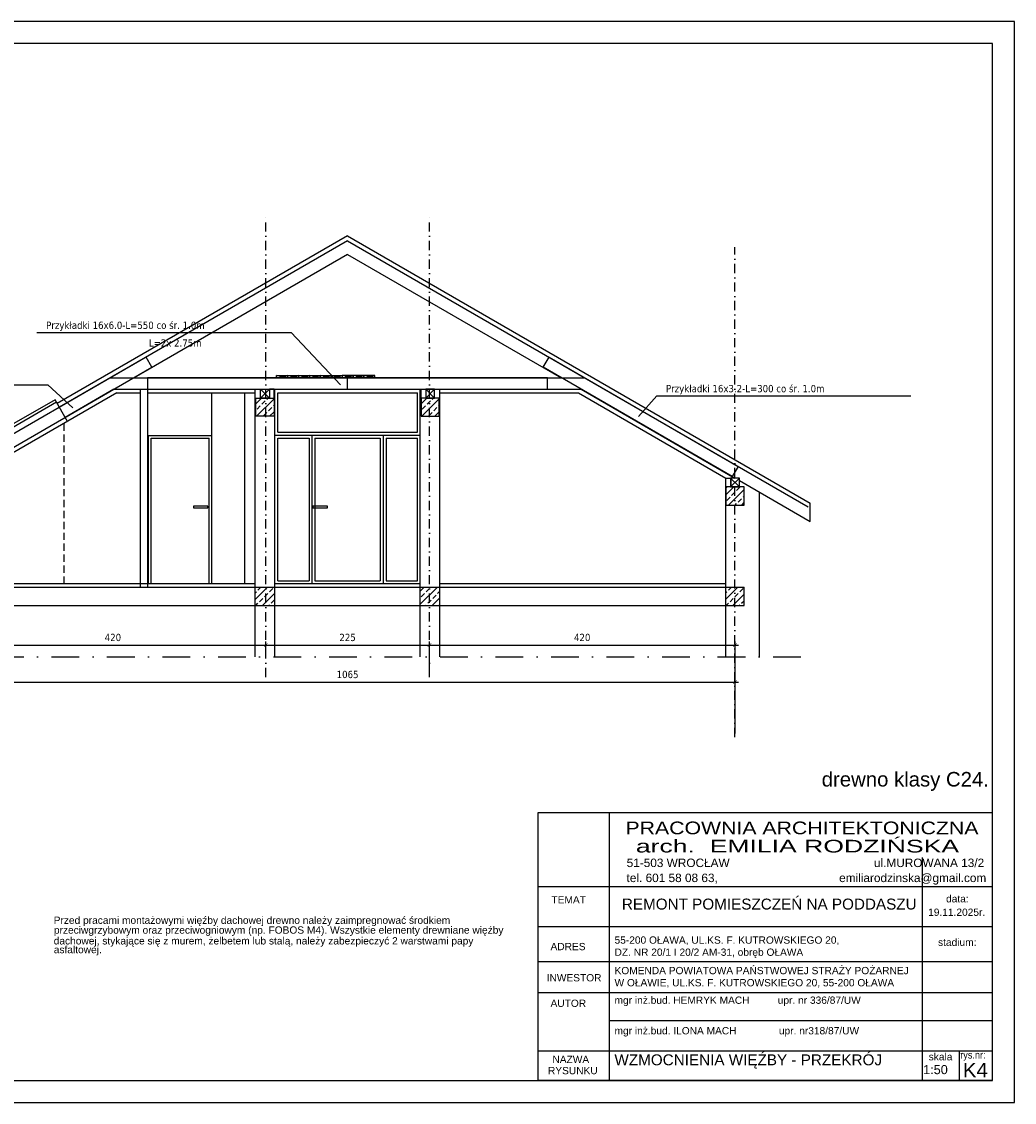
# Model space of a CAD drawing. Header units: millimetres. Extents: x 215282 to 249074, y 9058 to 27069.
# Tile 10 of 51: x 233048 to 234413, y 9058 to 10543. Entities that reach past the tile are written whole.
import ezdxf

# ---------------------------------------------------------------- set-up
doc = ezdxf.new("R2010")
doc.units = ezdxf.units.MM
for name, pattern in [('CENTER', [50.8, 31.75, -6.35, 6.35, -6.35]), ('DASHDOT', [25.4, 12.7, -6.35, 0, -6.35]), ('DASHED', [0.75, 0.5, -0.25])]:
    doc.linetypes.add(name, pattern=pattern)
for name, color, linetype in [('01-HM_podstawowa', 8, 'Continuous'), ('02-HM_osie', 8, 'CENTER'), ('A_inwentaryzacja', 8, 'Continuous'), ('USZKODZENIA', 4, 'Continuous')]:
    doc.layers.add(name, color=color, linetype=linetype)
doc.styles.add('ARIAL', font='arial.ttf')
doc.styles.add('HM_standard', font='tahoma.ttf')
doc.dimstyles.new('S50', dxfattribs={"dimscale": 5, "dimtxt": 2, "dimasz": 1, "dimexe": 1, "dimexo": 1, "dimgap": 1, "dimtad": 0, "dimdec": 1, "dimrnd": 0.5, "dimdsep": 46, "dimtxsty": 'HM_standard', "dimblk1": 'ARCHTICK', "dimblk2": 'ARCHTICK', "dimsah": 1, "dimcen": -3, "dimdle": 1, "dimclrt": 256, "dimadec": 0, "dimazin": 0, "dimtfac": 0.8, "dimtdec": 1, "dimtix": 1, "dimtmove": 2, "dimatfit": 3, "dimldrblk": 'ARCHTICK', "dimfxl": 1, "dimtvp": 1, "dimtolj": 1, "dimarcsym": 0})
pattern_1 = [(45, (15592.938, -16819.755), (-8.9802561, 8.9802561), []), (45, (15601.919, -16819.755), (-8.9802561, 8.9802561), [6.35, -3.175])]

# ---------------------------------------------------------------- blocks, each defined once
blk = doc.blocks.new('_ARCHTICK')
at = {"color": 0, "linetype": 'ByBlock', "const_width": 0.15}
blk.add_lwpolyline([(-0.5, -0.5), (0.5, 0.5)], dxfattribs=at)
blk = doc.blocks.new('*D391')
at = {"layer": '01-HM_podstawowa', "color": 0, "lineweight": -2, "ltscale": 3, "transparency": 16777216}
for p, q in [((232963.8, 9571.1), (232963.8, 9640.6)), ((234028.8, 9571.1), (234028.8, 9640.6)), ((232958.8, 9635.6), (234033.8, 9635.6))]:
    blk.add_line(p, q, dxfattribs=at)
at = {"layer": 'Defpoints', "color": 0, "transparency": 16777216}
for p in [(234028.8, 9635.6), (232963.8, 9566.1), (234028.8, 9566.1)]:
    blk.add_point(p, dxfattribs=at)
at = {"layer": '01-HM_podstawowa', "color": 0, "lineweight": -2, "ltscale": 3, "transparency": 16777216, "xscale": 5, "yscale": 5, "zscale": 5, "rotation": 180}
blk.add_blockref('_ARCHTICK', (232963.8, 9635.6), dxfattribs=at)
at = {"layer": '01-HM_podstawowa', "color": 0, "lineweight": -2, "ltscale": 3, "transparency": 16777216, "xscale": 5, "yscale": 5, "zscale": 5}
blk.add_blockref('_ARCHTICK', (234028.8, 9635.6), dxfattribs=at)
at = {"layer": '01-HM_podstawowa', "ltscale": 3, "transparency": 16777216, "insert": (233496.3, 9646), "char_height": 10, "attachment_point": 5, "style": 'HM_standard'}
blk.add_mtext('\\A1;1065', dxfattribs=at)
blk = doc.blocks.new('*D392')
at = {"layer": '01-HM_podstawowa', "color": 0, "lineweight": -2, "ltscale": 3, "transparency": 16777216}
for p, q in [((232958.8, 9686.5), (233388.8, 9686.5)), ((232963.8, 9675.3), (232963.8, 9691.5)), ((233383.8, 9675.3), (233383.8, 9691.5))]:
    blk.add_line(p, q, dxfattribs=at)
at = {"layer": 'Defpoints', "color": 0, "transparency": 16777216}
for p in [(233383.8, 9686.5), (232963.8, 9670.3), (233383.8, 9670.3)]:
    blk.add_point(p, dxfattribs=at)
at = {"layer": '01-HM_podstawowa', "color": 0, "lineweight": -2, "ltscale": 3, "transparency": 16777216, "xscale": 5, "yscale": 5, "zscale": 5, "rotation": 180}
blk.add_blockref('_ARCHTICK', (232963.8, 9686.5), dxfattribs=at)
at = {"layer": '01-HM_podstawowa', "color": 0, "lineweight": -2, "ltscale": 3, "transparency": 16777216, "xscale": 5, "yscale": 5, "zscale": 5}
blk.add_blockref('_ARCHTICK', (233383.8, 9686.5), dxfattribs=at)
at = {"layer": '01-HM_podstawowa', "ltscale": 3, "transparency": 16777216, "insert": (233173.8, 9696.9), "char_height": 10, "attachment_point": 5, "style": 'HM_standard'}
blk.add_mtext('\\A1;420', dxfattribs=at)
blk = doc.blocks.new('*D393')
at = {"layer": '01-HM_podstawowa', "color": 0, "lineweight": -2, "ltscale": 3, "transparency": 16777216}
for p, q in [((233378.8, 9686.5), (233613.8, 9686.5)), ((233383.8, 9675.3), (233383.8, 9691.5)), ((233608.8, 9647.5), (233608.8, 9691.5))]:
    blk.add_line(p, q, dxfattribs=at)
at = {"layer": 'Defpoints', "color": 0, "transparency": 16777216}
for p in [(233608.8, 9686.5), (233383.8, 9670.3), (233608.8, 9642.5)]:
    blk.add_point(p, dxfattribs=at)
at = {"layer": '01-HM_podstawowa', "color": 0, "lineweight": -2, "ltscale": 3, "transparency": 16777216, "xscale": 5, "yscale": 5, "zscale": 5, "rotation": 180}
blk.add_blockref('_ARCHTICK', (233383.8, 9686.5), dxfattribs=at)
at = {"layer": '01-HM_podstawowa', "color": 0, "lineweight": -2, "ltscale": 3, "transparency": 16777216, "xscale": 5, "yscale": 5, "zscale": 5}
blk.add_blockref('_ARCHTICK', (233608.8, 9686.5), dxfattribs=at)
at = {"layer": '01-HM_podstawowa', "ltscale": 3, "transparency": 16777216, "insert": (233496.3, 9696.9), "char_height": 10, "attachment_point": 5, "style": 'HM_standard'}
blk.add_mtext('\\A1;225', dxfattribs=at)
blk = doc.blocks.new('*D394')
at = {"layer": '01-HM_podstawowa', "color": 0, "lineweight": -2, "ltscale": 3, "transparency": 16777216}
for p, q in [((233603.8, 9686.5), (234033.8, 9686.5)), ((233608.8, 9647.5), (233608.8, 9691.5)), ((234028.8, 9565.1), (234028.8, 9691.5))]:
    blk.add_line(p, q, dxfattribs=at)
at = {"layer": 'Defpoints', "color": 0, "transparency": 16777216}
for p in [(234028.8, 9686.5), (233608.8, 9642.5), (234028.8, 9560.1)]:
    blk.add_point(p, dxfattribs=at)
at = {"layer": '01-HM_podstawowa', "color": 0, "lineweight": -2, "ltscale": 3, "transparency": 16777216, "xscale": 5, "yscale": 5, "zscale": 5, "rotation": 180}
blk.add_blockref('_ARCHTICK', (233608.8, 9686.5), dxfattribs=at)
at = {"layer": '01-HM_podstawowa', "color": 0, "lineweight": -2, "ltscale": 3, "transparency": 16777216, "xscale": 5, "yscale": 5, "zscale": 5}
blk.add_blockref('_ARCHTICK', (234028.8, 9686.5), dxfattribs=at)
at = {"layer": '01-HM_podstawowa', "ltscale": 3, "transparency": 16777216, "insert": (233818.8, 9696.9), "char_height": 10, "attachment_point": 5, "style": 'HM_standard'}
blk.add_mtext('\\A1;420', dxfattribs=at)

msp = doc.modelspace()

# ---------------------------------------------------------------- hatches: boundary and pattern name
at = {"layer": 'A_inwentaryzacja', "ltscale": 3}
h = msp.add_hatch(dxfattribs=at)
h.set_pattern_fill('ANSI33', color=256, scale=2)
h.set_pattern_definition([(45, (16873.59, -16222.962), (-8.9802561, 8.9802561), []), (45, (16882.57, -16222.962), (-8.9802561, 8.9802561), [6.35, -3.175])])
h.paths.add_polyline_path([(233395.26, 10025.88), (233370.26, 10025.88), (233370.26, 10000.88), (233395.26, 10000.88)])
h = msp.add_hatch(dxfattribs=at)
h.set_pattern_fill('ANSI33', color=256, scale=2)
h.set_pattern_definition([(45, (17100.693, -16222.962), (-8.9802561, 8.9802561), []), (45, (17109.673, -16222.962), (-8.9802561, 8.9802561), [6.35, -3.175])])
h.paths.add_polyline_path([(233622.36, 10025.88), (233597.36, 10025.88), (233597.36, 10000.88), (233622.36, 10000.88)])
h = msp.add_hatch(dxfattribs=at)
h.set_pattern_fill('ANSI33', color=256, scale=2)
h.set_pattern_definition(pattern_1)
h.paths.add_polyline_path([(234041.28, 9903.88), (234016.28, 9903.88), (234016.28, 9878.88), (234041.28, 9878.88)])
h = msp.add_hatch(dxfattribs=at)
h.set_pattern_fill('ANSI33', color=256, scale=2)
h.set_pattern_definition(pattern_1)
h.paths.add_polyline_path([(233396.28, 9765.88), (233369.28, 9765.88), (233369.28, 9740.88), (233396.28, 9740.88)])
h = msp.add_hatch(dxfattribs=at)
h.set_pattern_fill('ANSI33', color=256, scale=2)
h.set_pattern_definition(pattern_1)
h.paths.add_polyline_path([(233623.28, 9765.88), (233596.28, 9765.88), (233596.28, 9740.88), (233623.28, 9740.88)])
h = msp.add_hatch(dxfattribs=at)
h.set_pattern_fill('ANSI33', color=256, scale=2)
h.set_pattern_definition(pattern_1)
h.paths.add_polyline_path([(234041.28, 9765.88), (234016.28, 9765.88), (234016.28, 9740.88), (234041.28, 9740.88)])

# ---------------------------------------------------------------- linework, layer by layer
at = {"layer": '01-HM_podstawowa', "ltscale": 3}
for p, q in [((233069.27, 10115.79), (233418.69, 10115.79)), ((233418.69, 10115.79), (233486.52, 10044.11)), ((233413.78, 10053.88), (233398.78, 10056.88)), ((233398.78, 10053.88), (233413.78, 10056.88)), ((233428.78, 10053.88), (233413.78, 10056.88)), ((233413.78, 10053.88), (233428.78, 10056.88)), ((233443.78, 10053.88), (233428.78, 10056.88)), ((233428.78, 10053.88), (233443.78, 10056.88)), ((233458.78, 10053.88), (233443.78, 10056.88)), ((233443.78, 10053.88), (233458.78, 10056.88)), ((233473.78, 10053.88), (233458.78, 10056.88)), ((233458.78, 10053.88), (233473.78, 10056.88)), ((233488.78, 10053.88), (233473.78, 10056.88)), ((233473.78, 10053.88), (233488.78, 10056.88)), ((233488.78, 10053.88), (233503.78, 10056.88)), ((233503.78, 10053.88), (233488.78, 10056.88)), ((233503.78, 10053.88), (233518.78, 10056.88)), ((233518.78, 10053.88), (233503.78, 10056.88)), ((233518.78, 10053.88), (233533.78, 10056.88)), ((233533.78, 10053.88), (233518.78, 10056.88)), ((232734.71, 10043.88), (233084.12, 10043.88)), ((233084.12, 10043.88), (233118.49, 10012.5)), ((233921.2, 10028.77), (233896.26, 10000.58)), ((233921.2, 10028.77), (234270.62, 10028.77)), ((234382.8, 9088.13), (234382.8, 9496.04)), ((234382.8, 9456.04), (233757.71, 9456.04)), ((233757.71, 9456.04), (233757.71, 9088.13)), ((233855.83, 9456.04), (233855.83, 9088.13)), ((234382.8, 9088.13), (234382.8, 9456.04)), ((234285.94, 9394.38), (234285.94, 9088.13)), ((234382.8, 9354.38), (233757.71, 9354.38)), ((234285.94, 9299.11), (233757.71, 9299.11)), ((234382.8, 9299.11), (234285.94, 9299.11)), ((234382.8, 9251.46), (233757.71, 9251.46)), ((234382.8, 9208.58), (233757.71, 9208.58)), ((233855.83, 9170.79), (234382.8, 9170.79)), ((234382.8, 9128.58), (233757.71, 9128.58)), ((234336.7, 9128.58), (234336.7, 9088.13)), ((234382.8, 9088.13), (233757.71, 9088.13)), ((234382.8, 9088.13), (233757.71, 9088.13)), ((234382.8, 9088.13), (233757.71, 9088.13)), ((234382.8, 9088.13), (233757.71, 9088.13))]:
    msp.add_line(p, q, dxfattribs=at)
for points in [[(232312.8, 9058.13), (234412.8, 9058.13), (234412.8, 10543.13), (232312.8, 10543.13)], [(232312.8, 9058.12), (234412.8, 9058.12), (234412.8, 10543.12), (232312.8, 10543.12)], [(232437.8, 9088.13), (234382.8, 9088.13), (234382.8, 10513.13), (232437.8, 10513.13)], [(233413.78, 10053.88), (233398.78, 10053.88), (233398.78, 10056.88), (233413.78, 10056.88)], [(233428.78, 10053.88), (233413.78, 10053.88), (233413.78, 10056.88), (233428.78, 10056.88)], [(233443.78, 10053.88), (233428.78, 10053.88), (233428.78, 10056.88), (233443.78, 10056.88)], [(233458.78, 10053.88), (233443.78, 10053.88), (233443.78, 10056.88), (233458.78, 10056.88)], [(233473.78, 10053.88), (233458.78, 10053.88), (233458.78, 10056.88), (233473.78, 10056.88)], [(233488.78, 10053.88), (233473.78, 10053.88), (233473.78, 10056.88), (233488.78, 10056.88)], [(233488.78, 10053.88), (233503.78, 10053.88), (233503.78, 10056.88), (233488.78, 10056.88)], [(233503.78, 10053.88), (233518.78, 10053.88), (233518.78, 10056.88), (233503.78, 10056.88)], [(233518.78, 10053.88), (233533.78, 10053.88), (233533.78, 10056.88), (233518.78, 10056.88)]]:
    msp.add_lwpolyline(points, close=True, dxfattribs=at)
at = {"layer": '01-HM_podstawowa', "color": 1, "ltscale": 3}
for points in [[(233388.76, 10025.88), (233395.26, 10025.88), (233395.26, 10037.88), (233388.76, 10037.88)], [(233603.86, 10025.88), (233597.36, 10025.88), (233597.36, 10037.88), (233603.86, 10037.88)], [(234022.84, 9903.88), (234016.34, 9903.88), (234016.34, 9915.88), (234022.84, 9915.88)]]:
    msp.add_lwpolyline(points, close=True, dxfattribs=at)
at = {"layer": '02-HM_osie', "linetype": 'DASHDOT'}
for p, q in [((233383.81, 9642.55), (233383.81, 10278.76)), ((233608.81, 9642.55), (233608.81, 10278.76)), ((234028.78, 9560.1), (234028.78, 10233.1))]:
    msp.add_line(p, q, dxfattribs=at)
at = {"layer": 'A_inwentaryzacja', "ltscale": 3}
for p, q in [((233496.28, 10248.88), (233097.19, 10018.46)), ((233496.28, 10248.88), (234132.28, 9881.68)), ((233496.28, 10241.95), (233100.19, 10013.27)), ((233496.28, 10241.95), (234129.28, 9876.49)), ((233496.28, 10223.32), (233202.81, 10053.88)), ((233496.28, 10223.32), (233789.76, 10053.88)), ((233170.53, 10053.88), (233822.03, 10053.88)), ((233178.93, 10032.88), (232976.28, 9915.88)), ((233175.09, 10037.88), (233108.26, 9999.29)), ((233175.09, 10037.88), (233817.47, 10037.88)), ((233178.93, 10032.88), (233211.78, 10032.88)), ((233211.78, 9765.88), (233211.78, 10037.88)), ((233221.78, 9765.88), (233221.78, 10037.88)), ((233221.78, 10032.88), (233369.28, 10032.88)), ((233309.78, 9770.88), (233309.78, 10032.88)), ((233355.28, 9770.88), (233355.28, 10032.88)), ((233369.28, 9670.34), (233369.28, 10037.88)), ((233388.76, 10037.88), (233376.76, 10025.88)), ((233376.76, 10037.88), (233388.76, 10025.88)), ((233396.28, 9670.34), (233396.28, 10037.88)), ((233400.28, 10032.88), (233592.28, 10032.88)), ((233400.28, 9978.88), (233400.28, 10032.88)), ((233592.28, 9978.88), (233592.28, 10032.88)), ((233596.28, 9670.34), (233596.28, 10037.88)), ((233603.86, 10037.88), (233615.86, 10025.88)), ((233615.86, 10037.88), (233603.86, 10025.88)), ((233623.28, 9670.34), (233623.28, 10037.88)), ((233623.28, 10032.88), (233813.63, 10032.88)), ((233813.63, 10032.88), (234016.28, 9915.88)), ((233817.47, 10037.88), (234028.78, 9915.88)), ((233094.19, 10023.66), (232959.09, 9945.66)), ((233096.19, 10020.19), (232961.09, 9942.19)), ((233111.38, 9993.88), (233094.19, 10023.66)), ((233222.78, 9974.38), (233309.78, 9974.38)), ((233222.78, 9770.88), (233222.78, 9974.38)), ((233226.28, 9970.88), (233306.28, 9970.88)), ((233226.28, 9770.88), (233226.28, 9970.88)), ((233306.28, 9770.88), (233306.28, 9970.88)), ((233396.28, 9974.88), (233596.28, 9974.88)), ((233400.28, 9978.88), (233592.28, 9978.88)), ((233400.28, 9970.88), (233443.28, 9970.88)), ((233400.28, 9774.88), (233400.28, 9970.88)), ((233443.28, 9970.88), (233443.28, 9774.88)), ((233447.28, 9974.88), (233447.28, 9770.88)), ((233451.28, 9970.88), (233541.28, 9970.88)), ((233451.28, 9970.88), (233451.28, 9774.88)), ((233541.28, 9970.88), (233541.28, 9774.88)), ((233545.28, 9974.88), (233545.28, 9770.88)), ((233549.28, 9970.88), (233592.28, 9970.88)), ((233549.28, 9970.88), (233549.28, 9774.88)), ((233592.28, 9774.88), (233592.28, 9970.88)), ((234016.28, 9670.34), (234016.28, 9915.88)), ((234022.78, 9915.88), (234034.78, 9903.88)), ((234034.78, 9915.88), (234022.78, 9903.88)), ((234034.78, 9912.42), (234132.28, 9856.12)), ((234062.28, 9670.34), (234062.28, 9896.54)), ((234132.28, 9856.12), (234132.28, 9881.68)), ((233400.28, 9774.88), (233443.28, 9774.88)), ((233451.28, 9774.88), (233541.28, 9774.88)), ((233451.28, 9774.88), (233541.28, 9774.88)), ((233549.28, 9774.88), (233592.28, 9774.88)), ((232951.28, 9765.88), (234041.28, 9765.88)), ((232976.28, 9770.88), (233369.28, 9770.88)), ((233396.28, 9770.88), (233596.28, 9770.88)), ((233623.28, 9770.88), (234016.28, 9770.88)), ((234041.28, 9740.88), (234041.28, 9765.88)), ((232951.28, 9740.88), (234041.28, 9740.88))]:
    msp.add_line(p, q, dxfattribs=at)
at = {"layer": 'A_inwentaryzacja', "linetype": 'DASHED', "ltscale": 20}
msp.add_line((233106.19, 9990.88), (233106.19, 9770.88), dxfattribs=at)
at = {"layer": 'A_inwentaryzacja', "linetype": 'DASHDOT', "ltscale": 3}
msp.add_line((232860.41, 9670.34), (234129.8, 9670.34), dxfattribs=at)
at = {"layer": 'A_inwentaryzacja', "ltscale": 3}
for points in [[(233395.26, 10000.88), (233370.26, 10000.88), (233370.26, 10025.88), (233395.26, 10025.88)], [(233388.76, 10025.88), (233376.76, 10025.88), (233376.76, 10037.88), (233388.76, 10037.88)], [(233597.36, 10000.88), (233622.36, 10000.88), (233622.36, 10025.88), (233597.36, 10025.88)], [(233603.86, 10025.88), (233615.86, 10025.88), (233615.86, 10037.88), (233603.86, 10037.88)], [(234022.78, 9903.88), (234034.78, 9903.88), (234034.78, 9915.88), (234022.78, 9915.88)], [(234016.28, 9878.88), (234041.28, 9878.88), (234041.28, 9903.88), (234016.28, 9903.88)], [(233304.31, 9875.26), (233304.31, 9877.26), (233284.31, 9877.26), (233284.31, 9875.26)], [(233468.63, 9875.26), (233468.63, 9877.26), (233448.63, 9877.26), (233448.63, 9875.26)]]:
    msp.add_lwpolyline(points, close=True, dxfattribs=at)
at = {"layer": 'USZKODZENIA', "ltscale": 3}
msp.add_line((233496.28, 10037.88), (233496.28, 10053.88), dxfattribs=at)
for points in [[(232967.44, 9918.15), (233227.25, 10068.15), (233219.25, 10082.01), (232959.44, 9932.01)], [(234025.12, 9918.15), (233765.32, 10068.15), (233773.32, 10082.01), (234033.12, 9932.01)], [(233221.28, 10037.88), (233771.28, 10037.88), (233771.28, 10053.88), (233221.28, 10053.88)]]:
    msp.add_lwpolyline(points, close=True, dxfattribs=at)

# ---------------------------------------------------------------- texts
at = {"layer": '01-HM_podstawowa', "ltscale": 3}
for s, height, style, p in [('Przykładki 16x6.0-L=550 co śr. 1.0m', 10, 'HM_standard', (233081.99, 10120.9)), ('L=2x 2.75m', 10, 'HM_standard', (233223.14, 10096.56)), ('Przykładki 16x3.2-L=300 co śr. 1.0m', 10, 'HM_standard', (233933.92, 10033.88)), ('  drewno klasy C24.', 20, 'ARIAL', (234132.48, 9492.14)), ('51-503 WROCŁAW                                            ul.MUROWANA 13/2', 11.616, 'ARIAL', (233879.88, 9381.47)), ('tel. 601 58 08 63,                                     emiliarodzinska@gmail.com', 11.616, 'ARIAL', (233879.75, 9360.82)), ('TEMAT', 10, 'ARIAL', (233776.53, 9331.44)), ('Przed pracami montażowymi więźby dachowej drewno należy zaimpregnować środkiem', 10, 'ARIAL', (233092.36, 9303.43)), ('przeciwgrzybowym oraz przeciwogniowym (np. FOBOS M4). Wszystkie elementy drewniane więźby', 10, 'ARIAL', (233092.67, 9289.94)), ('dachowej, stykające się z murem, żelbetem lub stalą, należy zabezpieczyć 2 warstwami papy', 10, 'ARIAL', (233092.41, 9275.11)), ('asfaltowej.', 10, 'ARIAL', (233092.45, 9263.11)), ('ADRES', 10, 'ARIAL', (233775.26, 9267.23)), ('INWESTOR', 10, 'ARIAL', (233769.97, 9224.36)), ('AUTOR', 10, 'ARIAL', (233775.26, 9189.28)), ('NAZWA ', 10, 'ARIAL', (233777.9, 9112.22)), ('RYSUNKU', 10, 'ARIAL', (233771.73, 9096.8)), ('1:50', 12.5, 'ARIAL', (234287.3, 9096.91)), ('K4', 20, 'ARIAL', (234342.07, 9092.44))]:
    msp.add_text(s, height=height, dxfattribs=dict(at, style=style)).set_placement(p)
at = {"layer": '01-HM_podstawowa', "ltscale": 3, "style": 'ARIAL'}
for s, height, width, p in [('PRACOWNIA ARCHITEKTONICZNA', 17.424, 1.2, (233878.25, 9426.55)), ('arch.  EMILIA RODZIŃSKA', 17.424, 1.5, (233892.52, 9401.49)), ('data:', 10, 1, (234318.9, 9332.9)), ('19.11.2025r.', 10, 1, (234294.24, 9314.4)), ('stadium:', 10, 1, (234307.85, 9273.14)), ('skala', 10, 1, (234295.03, 9115.85)), ('rys.nr:', 10, 0.9, (234338.32, 9118.41))]:
    msp.add_text(s, height=height, dxfattribs=dict(at, width=width)).set_placement(p)
at = {"layer": '01-HM_podstawowa', "ltscale": 3, "attachment_point": 1, "style": 'ARIAL'}
for s, insert, char_height, width in [('REMONT POMIESZCZEŃ NA PODDASZU', (233873.3, 9338.1), 15, 456.7885), ('\\A1;\\P55-200 OŁAWA, UL.KS. F. KUTROWSKIEGO 20, \\PDZ. NR 20/1 I 20/2 AM-31, obręb OŁAWA', (233863.24, 9302.84), 10, 2008.3044), ('\\A1;KOMENDA POWIATOWA PAŃSTWOWEJ STRAŻY POŻARNEJ\\PW OŁAWIE, UL.KS. F. KUTROWSKIEGO 20, 55-200 OŁAWA', (233863.24, 9244.25), 10, 2008.3044), ('{\\A1;mgr inż.bud. HEMRYK MACH          upr. nr 336/87/UW\\P }', (233863.24, 9203.56), 10, 2008.3044), ('{\\A1;mgr inż.bud. ILONA MACH               upr. nr318/87/UW}', (233863.24, 9161.59), 10, 2008.3044), ('WZMOCNIENIA WIĘŹBY - PRZEKRÓJ', (233863.07, 9124.1), 15, 1746.1016)]:
    msp.add_mtext(s, dxfattribs=dict(at, insert=insert, char_height=char_height, width=width))

# ---------------------------------------------------------------- dimensions: what is measured, and where the dimension line sits
at = {"layer": '01-HM_podstawowa', "ltscale": 3}
for base, p1, p2, picture, middle in [((233383.81, 9686.47), (232963.78, 9670.34), (233383.81, 9670.34), '*D392', (233173.8, 9696.88)), ((233608.81, 9686.47), (233383.81, 9670.34), (233608.81, 9642.55), '*D393', (233496.31, 9696.88)), ((234028.78, 9686.47), (233608.81, 9642.55), (234028.78, 9560.1), '*D394', (233818.8, 9696.88)), ((234028.78, 9635.58), (232963.78, 9566.1), (234028.78, 9566.1), '*D391', (233496.28, 9645.99))]:
    dim = msp.add_linear_dim(base=base, p1=p1, p2=p2, dimstyle='S50', dxfattribs=at)
    dim.commit()
    dim.dimension.update_dxf_attribs({"geometry": picture, "text_midpoint": middle})

doc.saveas('drawing.dxf')
